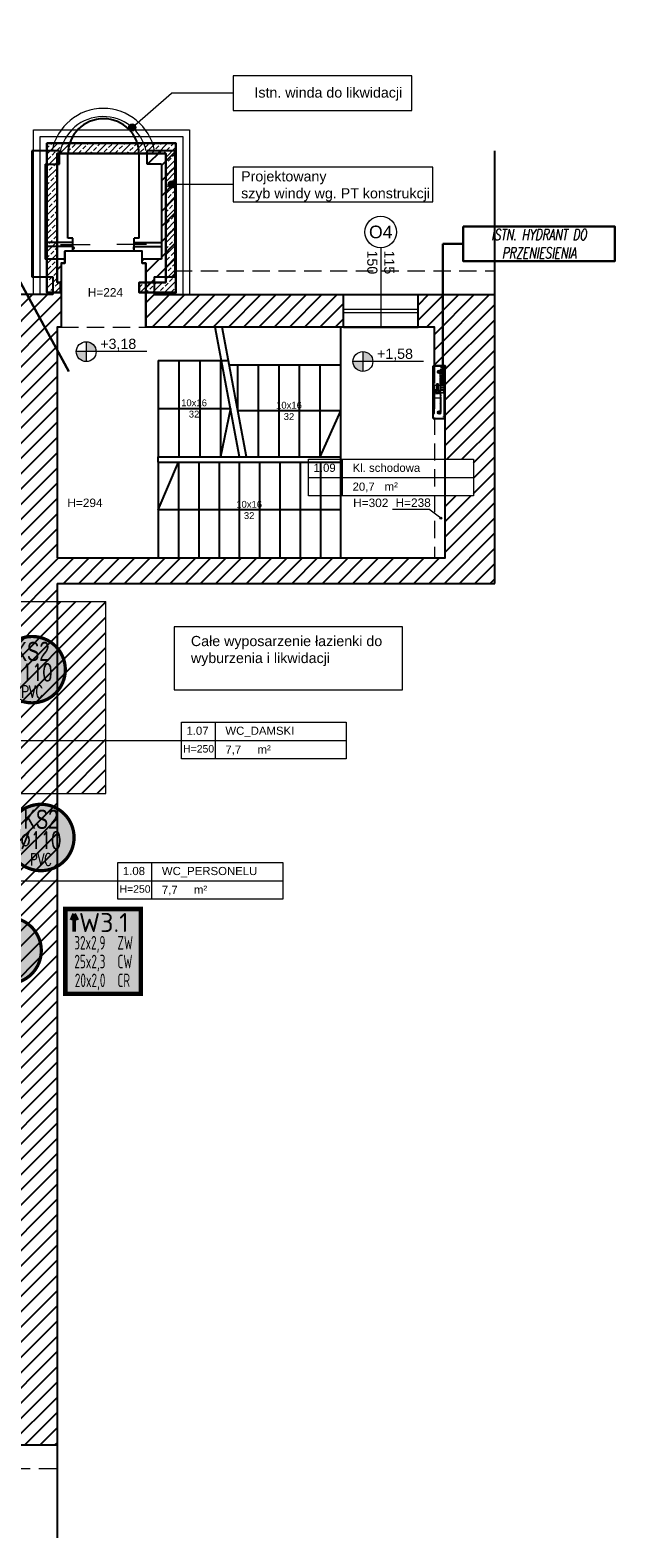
# Model space of a CAD drawing. Header units: millimetres. Extents: x 24385 to 79107, y -56478 to -23676.
# Tile 111 of 256: x 28029 to 28891, y -32989 to -30768. Entities that reach past the tile are written whole.
import ezdxf
from ezdxf.enums import TextEntityAlignment as Align
from ezdxf.lldxf.tags import DXFTag

# ---------------------------------------------------------------- set-up
doc = ezdxf.new("R2010")
doc.units = ezdxf.units.MM
doc.header["$LTSCALE"] = 2
doc.linetypes.add('ACAD_ISO02W100', pattern=[15, 12, -3])
doc.linetypes.add('HIDDENX2', pattern=[19.05, 12.7, -6.35])
for name, color, linetype, lineweight in [('0_OPIS', 7, 'Continuous', 13), ('3DPLAN_A_DRZWI', 173, 'Continuous', 5), ('3DPLAN_A_OKNA', 153, 'Continuous', 5), ('3DPLAN_A_TABELKA POMIESZCZEŃ', 7, 'Continuous', 0), ('3DPLAN_A_WYSOKOŚCI OPIS', 101, 'Continuous', 5), ('3DPLAN_A_WYSOKOŚCI ZMIANA', 144, 'HIDDENX2', 5), ('_WLK_W_OPIS', 211, 'Continuous', 9), ('A_IZOLACJA', 3, 'Continuous', 9), ('A_SC_WID_DETALE', 251, 'Continuous', 0), ('A_STOL_OPIS', 55, 'Continuous', 5), ('A_TXT', 7, 'Continuous', 0), ('A_WYM_KOT', 161, 'Continuous', 0), ('A_ZESTAWIENIE STOLARKI', 3, 'Continuous', 15), ('hydrant', 211, 'Continuous', 5), ('Opisy', 7, 'Continuous', 13)]:
    doc.layers.add(name, color=color, linetype=linetype, lineweight=lineweight)
for name, color, linetype in [('3DPLAN_A_KRESKOWANIE 1', 253, 'Continuous'), ('3DPLAN_A_OPIS', 8, 'Continuous'), ('3DPLAN_A_POMIESZCZENIE NUMER', 100, 'Continuous'), ('3DPLAN_A_PRZEKRÓJ', 220, 'ICAD_ISO12W100'), ('3DPLAN_K_DZIAŁOWA NISKIE', 134, 'Continuous'), ('3DPLAN_K_NOŚNA', 7, 'Continuous'), ('3DPLAN_K_OBRYS', 243, 'Continuous'), ('3DPLAN_K_OBRYS WIDOK', 242, 'Continuous'), ('_WLK_oznaczenia', 211, 'Continuous'), ('A_POMIESZCZENIE OPIS', 100, 'Continuous'), ('A_SCHODY', 6, 'Continuous'), ('DEFAULT', 7, 'Continuous')]:
    doc.layers.add(name, color=color, linetype=linetype)
doc.layers.add('3DPLAN_A_OBWIEDNIA', color=6, linetype='Continuous', plot=False)
doc.styles.add('ARIAL', font='arial.ttf')
doc.styles.add('GRZEJNIK', font='simplex.shx', dxfattribs={"width": 0.7})
doc.styles.add('isocp', font='isocpeur.ttf', dxfattribs={"width": 0.9})
doc.styles.add('J-ROMANS', font='ROMANS.SHX', dxfattribs={"width": 0.7, "oblique": 10})
doc.styles.add('TABEL1', font='txt')
doc.linetypes.add('GRADZINOWANIE', pattern='A,0.00254,-2.54,[134,ltypeshp.shx,S=2.54,R=0,X=-2.54,Y=0],-5.08,[134,ltypeshp.shx,S=2.54,R=180,X=2.54,Y=0],-2.54', length=10.16254)
tags = doc.linetypes.add('ICAD_ISO12W100', pattern=[22, 12, -3, 0.5, -3, 0.5, -3]).pattern_tags.tags
tags[14:15] = [DXFTag(74, 4), DXFTag(75, 0), DXFTag(340, '0'), DXFTag(46, 1.0), DXFTag(50, 0.0), DXFTag(44, 0.0), DXFTag(45, 0.0)]
tags[12:13] = [DXFTag(74, 4), DXFTag(75, 0), DXFTag(340, '0'), DXFTag(46, 1.0), DXFTag(50, 0.0), DXFTag(44, 0.0), DXFTag(45, 0.0)]
tags[10:11] = [DXFTag(74, 4), DXFTag(75, 0), DXFTag(340, '0'), DXFTag(46, 1.0), DXFTag(50, 0.0), DXFTag(44, 0.0), DXFTag(45, 0.0)]
tags[8:9] = [DXFTag(74, 4), DXFTag(75, 0), DXFTag(340, '0'), DXFTag(46, 1.0), DXFTag(50, 0.0), DXFTag(44, 0.0), DXFTag(45, 0.0)]
tags[6:7] = [DXFTag(74, 4), DXFTag(75, 0), DXFTag(340, '0'), DXFTag(46, 1.0), DXFTag(50, 0.0), DXFTag(44, 0.0), DXFTag(45, 0.0)]
tags[4:5] = [DXFTag(74, 4), DXFTag(75, 0), DXFTag(340, '0'), DXFTag(46, 1.0), DXFTag(50, 0.0), DXFTag(44, 0.0), DXFTag(45, 0.0)]
pattern_1 = [(45, (28281.13, -31178.053), (-11.22532, 11.22532), [])]

# ---------------------------------------------------------------- blocks, each defined once
blk = doc.blocks.new('hydrant')
at = {"color": 1, "linetype": 'ACAD_ISO02W100'}
for p, q in [((122, 578), (110, 578)), ((339, 577), (110, 577)), ((339, 487), (110, 487)), ((122, 486), (110, 486)), ((113, 580), (113, 580)), ((113, 483), (113, 483)), ((130, 586), (122, 578)), ((130, 585), (122, 577)), ((130, 479), (122, 487)), ((130, 478), (122, 486)), ((432, 586), (130, 586)), ((141, 585), (130, 585)), ((141, 479), (130, 479)), ((414, 478), (130, 478)), ((141, 585), (149, 577)), ((141, 479), (149, 487)), ((142, 586), (149, 578)), ((142, 478), (149, 486)), ((190, 578), (149, 578)), ((190, 486), (149, 486)), ((198, 586), (190, 578)), ((198, 585), (190, 577)), ((198, 479), (190, 487)), ((198, 478), (190, 486)), ((250, 585), (198, 585)), ((250, 479), (198, 479)), ((250, 586), (258, 578)), ((250, 585), (257, 577)), ((250, 479), (257, 487)), ((250, 478), (258, 486)), ((330, 578), (258, 578)), ((330, 486), (258, 486)), ((339, 586), (330, 578)), ((339, 584), (330, 577)), ((339, 480), (330, 487)), ((339, 478), (330, 486)), ((348, 578), (339, 586)), ((348, 577), (339, 584)), ((340, 582), (339, 582)), ((339, 482), (339, 582)), ((348, 487), (339, 480)), ((348, 486), (339, 478)), ((340, 482), (339, 482)), ((340, 482), (340, 582)), ((432, 577), (340, 577)), ((523, 571), (340, 571)), ((523, 569), (340, 569)), ((432, 487), (340, 487)), ((432, 578), (348, 578)), ((432, 486), (348, 486)), ((471, 569), (392, 569)), ((392, 565), (392, 569)), ((471, 565), (392, 565)), ((392, 491), (392, 487)), ((471, 491), (392, 491)), ((471, 487), (392, 487)), ((558, 528), (399, 528)), ((406, 545), (406, 511)), ((408, 565), (409, 561)), ((409, 547), (408, 547)), ((455, 547), (408, 547)), ((409, 510), (408, 510)), ((455, 510), (408, 510)), ((408, 491), (409, 495)), ((409, 577), (409, 578)), ((454, 561), (409, 561)), ((454, 495), (409, 495)), ((410, 554), (411, 555)), ((453, 554), (410, 554)), ((410, 548), (410, 554)), ((410, 508), (410, 502)), ((453, 502), (410, 502)), ((410, 502), (411, 502)), ((453, 571), (411, 571)), ((453, 555), (411, 555)), ((453, 502), (411, 502)), ((453, 485), (411, 485)), ((451, 485), (413, 485)), ((413, 483), (413, 485)), ((414, 452), (414, 481)), ((449, 481), (414, 481)), ((415, 555), (415, 561)), ((415, 498), (415, 502)), ((449, 498), (415, 498)), ((415, 495), (415, 496)), ((449, 496), (415, 496)), ((416, 496), (416, 498)), ((432, 586), (734, 586)), ((432, 578), (515, 578)), ((432, 577), (523, 577)), ((432, 487), (523, 487)), ((432, 486), (515, 486)), ((447, 496), (447, 498)), ((449, 555), (449, 561)), ((449, 498), (449, 502)), ((449, 495), (449, 496)), ((449, 452), (449, 481)), ((449, 478), (734, 478)), ((747, 461), (449, 461)), ((451, 483), (451, 485)), ((453, 554), (453, 555)), ((453, 548), (453, 554)), ((453, 508), (453, 502)), ((453, 502), (453, 502)), ((454, 577), (454, 578)), ((455, 565), (454, 561)), ((455, 491), (454, 495)), ((455, 547), (456, 547)), ((455, 547), (468, 547)), ((455, 510), (456, 510)), ((456, 510), (468, 510)), ((469, 545), (469, 511)), ((541, 541), (469, 541)), ((541, 515), (469, 515)), ((471, 565), (471, 569)), ((471, 491), (471, 487)), ((515, 578), (524, 586)), ((515, 577), (524, 584)), ((515, 487), (524, 480)), ((515, 486), (524, 478)), ((523, 541), (523, 582)), ((525, 582), (523, 582)), ((523, 482), (523, 515)), ((525, 482), (523, 482)), ((524, 586), (533, 578)), ((524, 584), (533, 577)), ((524, 480), (533, 487)), ((524, 478), (533, 486)), ((525, 541), (525, 582)), ((525, 577), (753, 577)), ((525, 482), (525, 515)), ((525, 487), (753, 487)), ((533, 578), (605, 578)), ((533, 486), (605, 486)), ((541, 546), (541, 510)), ((613, 586), (605, 578)), ((613, 478), (605, 486)), ((614, 585), (606, 577)), ((614, 479), (606, 487)), ((614, 585), (665, 585)), ((614, 479), (665, 479)), ((665, 585), (673, 577)), ((665, 479), (673, 487)), ((666, 586), (673, 578)), ((666, 478), (673, 486)), ((673, 578), (714, 578)), ((673, 486), (714, 486)), ((722, 586), (714, 578)), ((722, 585), (714, 577)), ((722, 479), (714, 487)), ((722, 478), (714, 486)), ((722, 585), (733, 585)), ((722, 479), (733, 479)), ((733, 585), (741, 577)), ((733, 479), (741, 487)), ((734, 586), (741, 578)), ((734, 478), (741, 486)), ((741, 578), (753, 578)), ((741, 486), (753, 486)), ((753, 471), (747, 466)), ((747, 439), (747, 466)), ((750, 580), (750, 580)), ((750, 483), (750, 483)), ((753, 471), (795, 471)), ((795, 471), (815, 471)), ((795, 433), (795, 471)), ((815, 433), (815, 471)), ((747, 443), (447, 443)), ((753, 433), (747, 439)), ((753, 433), (795, 433)), ((795, 433), (780, 433)), ((795, 433), (815, 433))]:
    blk.add_line(p, q, dxfattribs=at)
for p, q in [((61, 411), (61, 431)), ((739, 431), (61, 431)), ((739, 411), (61, 411)), ((739, 431), (739, 411)), ((741, 422), (739, 416)), ((743, 421), (739, 411)), ((772, 426), (747, 426)), ((772, 424), (747, 424)), ((775, 423), (780, 416)), ((777, 424), (782, 417)), ((789, 423), (791, 423)), ((789, 416), (789, 423)), ((791, 416), (791, 423))]:
    blk.add_line(p, q)
for centre, radius in [((541, 528), 13), ((767, 452), 14.9), ((767, 452), 10.8)]:
    blk.add_circle(centre, radius, dxfattribs=at)
for centre, radius, start, end in [((110, 580), 3.5, 12.2467, 270), ((110, 483), 3.5, 90, 347.7533), ((110, 580), 2.25, 12.3553, 270), ((110, 483), 2.25, 90, 347.6447), ((113, 581), 0.612, 192.3553, 270), ((113, 483), 0.612, 90, 167.6447), ((113, 581), 0.612, 270, 12.2467), ((113, 483), 0.612, 347.7533, 90), ((408, 545), 1.5, 90, 180), ((408, 511), 1.5, 180, 270), ((411, 570), 1.5, 90, 138.1897), ((409, 548), 1.5, 270, 0), ((409, 508), 1.5, 0, 90), ((411, 486), 1.5, 210, 270), ((414, 483), 1.5, 180, 270), ((432, 452), 17.5, 180, 270), ((432, 452), 17.5, 270, 0), ((469, 528), 23.1, 126.8922, 233.1078), ((449, 483), 1.5, 270, 0), ((453, 570), 1.5, 41.8103, 90), ((455, 548), 1.5, 180, 270), ((455, 508), 1.5, 90, 180), ((453, 486), 1.5, 270, 330), ((468, 545), 1.5, 0, 90), ((468, 511), 1.5, 270, 0), ((753, 580), 3.5, 270, 167.7533), ((750, 581), 0.612, 167.7533, 270), ((750, 581), 0.612, 270, 347.6447), ((753, 483), 3.5, 192.2467, 90), ((750, 483), 0.612, 12.3553, 90), ((750, 483), 0.612, 90, 192.2467), ((753, 580), 2.25, 270, 167.6447), ((753, 483), 2.25, 192.3553, 90)]:
    blk.add_arc(centre, radius, start, end, dxfattribs=at)
for centre, radius, start, end in [((747, 419), 6.5, 90, 158.9625), ((747, 419), 5, 90, 158.9625), ((772, 419), 6.5, 41.1859, 90), ((772, 419), 5, 41.1859, 90), ((777, 413), 5, 19.769, 37.3581), ((786, 416), 5, 199.769, 0), ((777, 413), 6.5, 19.769, 37.3581), ((786, 416), 3.5, 199.769, 0)]:
    blk.add_arc(centre, radius, start, end)
at = {"layer": 'DEFAULT', "linetype": 'ByBlock'}
for p, q in [((36, 591), (36, 411)), ((36, 591), (36, 412)), ((36, 591), (815, 591)), ((36, 591), (815, 591)), ((36, 591), (816, 591)), ((121, 528), (121, 517)), ((121, 475), (121, 486)), ((130, 528), (130, 517)), ((130, 475), (130, 486)), ((721, 528), (721, 517)), ((721, 475), (721, 486)), ((730, 528), (730, 517)), ((730, 475), (730, 486)), ((815, 591), (815, 412)), ((816, 591), (816, 411)), ((36, 412), (56, 412)), ((36, 411), (57, 411)), ((56, 433), (70, 433)), ((56, 412), (56, 433)), ((57, 432), (70, 432)), ((57, 411), (57, 432)), ((57, 411), (57, 432)), ((61, 411), (61, 431)), ((70, 432), (70, 433)), ((781, 432), (781, 433)), ((781, 432), (781, 433)), ((795, 433), (781, 433)), ((794, 432), (781, 432)), ((794, 432), (781, 432)), ((794, 411), (794, 432)), ((794, 411), (794, 432)), ((816, 411), (794, 411)), ((795, 412), (795, 433)), ((815, 412), (795, 412))]:
    blk.add_line(p, q, dxfattribs=at)
at = {"layer": 'DEFAULT', "color": 1, "linetype": 'ByBlock'}
for p, q in [((150, 501), (101, 501)), ((126, 526), (126, 477)), ((701, 501), (750, 501)), ((726, 526), (726, 477))]:
    blk.add_line(p, q, dxfattribs=at)
at = {"layer": 'DEFAULT', "color": 1, "linetype": 'ACAD_ISO02W100'}
blk.add_line((795, 433), (781, 433), dxfattribs=at)
at = {"layer": 'DEFAULT', "linetype": 'ByBlock'}
for centre in [(126, 501), (726, 501)]:
    blk.add_circle(centre, 21, dxfattribs=at)
blk = doc.blocks.new('tabelka dla tp')
at = {"layer": '3DPLAN_A_TABELKA POMIESZCZEŃ'}
for p, q in [((49.7, 54), (49.7, 0)), ((0, 27), (243.1, 27))]:
    blk.add_line(p, q, dxfattribs=at)
blk.add_lwpolyline([(0, 54), (243.1, 54), (243.1, 0), (0, 0)], close=True, dxfattribs=at)
at = {"layer": '3DPLAN_A_POMIESZCZENIE NUMER', "color": 7, "style": 'ARIAL'}
blk.add_attdef('NUMER', (2.2, 35.4), '', height=12, dxfattribs=at)
at = {"layer": 'A_POMIESZCZENIE OPIS', "insert": (112.2, 19.8), "char_height": 12, "width": 36.412, "attachment_point": 1, "style": 'ARIAL'}
blk.add_mtext('{\\C7;m²}', dxfattribs=at)
at = {"layer": 'A_POMIESZCZENIE OPIS', "color": 7, "style": 'ARIAL'}
for tag, p in [('NAZWA', (51.7, 35.4)), ('POWIERZCHNIA', (51.1, 7.2))]:
    blk.add_attdef(tag, p, '', height=12, dxfattribs=at)
blk = doc.blocks.new('D PRZESÓWNE 2X')
at = {"layer": '3DPLAN_A_DRZWI', "lineweight": 20}
for p, q in [((-20.5, 3.7), (28.4, 3.7)), ((120.5, 3.7), (71.6, 3.7))]:
    blk.add_line(p, q, dxfattribs=at)
at = {"layer": '3DPLAN_A_DRZWI'}
for points in [[(0, 0), (1.2, 0), (1.2, -1.2), (1.7, -1.2), (1.7, -2.9), (1.2, -2.9), (1.2, -4.1), (0, -4.1), (0, 0)], [(100, 0), (98.8, 0), (98.8, -1.2), (98.3, -1.2), (98.3, -2.9), (98.8, -2.9), (98.8, -4.1), (100, -4.1), (100, 0)]]:
    blk.add_lwpolyline(points, dxfattribs=at)
blk = doc.blocks.new('I pietroo')
at = {"layer": '3DPLAN_A_KRESKOWANIE 1'}
h = blk.add_hatch(dxfattribs=at)
h.set_pattern_fill('ANSI31', color=256, scale=5, style=0)
h.set_pattern_definition(pattern_1)
h.paths.add_polyline_path([(28490.8, -31157.3), (28212, -31157.3), (28212, -31131.3), (28242.5, -31131.3), (28242.5, -30945.3), (28212.5, -30945.3), (28201.7, -30945.3), (28201.7, -30965.3), (28222.5, -30965.3), (28222.5, -31105.3), (28194.3, -31105.3), (28194.3, -31111.2), (28199.8, -31111.2), (28199.8, -31205.2), (28490.8, -31205.2)])
h.paths.add_polyline_path([(27796.7, -32773.8), (27786.7, -32773.8), (27786.7, -32764.8), (27616.7, -32764.8), (27616.7, -32773.8), (27606.7, -32773.8), (27606.7, -32852.3), (27796.7, -32852.3)])
edge = h.paths.add_edge_path()
edge.add_line((27378.7, -32076.4), (27378.7, -32096.3))
edge.add_line((27378.7, -32096.3), (27394.7, -32096.3))
edge.add_line((27394.7, -32096.3), (27394.7, -32076.4))
edge.add_line((27394.7, -32076.4), (27378.7, -32076.4))
h.paths.add_polyline_path([(27394.7, -32076.4), (27394.7, -32053.8), (27378.7, -32053.8), (27378.7, -32076.4)])
h.paths.add_polyline_path([(27424.7, -32084.8), (27450.7, -32084.8), (27450.7, -32075.8), (27424.7, -32075.8), (27424.7, -32053.8), (27378.7, -32053.8), (27378.7, -32096.3), (27317.7, -32096.3), (27317.7, -32119.3), (26819.7, -32119.3), (26819.7, -32079.3), (26774.2, -32079.3), (26774.2, -32200.8), (26824.8, -32200.8), (26824.8, -32145.8), (27378.7, -32145.8), (27378.7, -32164.8), (27424.7, -32164.8)])
h.paths.add_polyline_path([(27394.7, -31865.3), (27378.7, -31865.3), (27378.7, -31883.3), (27378.7, -31883.3), (27378.7, -31916.5), (27394.7, -31916.5)])
h.paths.add_polyline_path([(27394.7, -31916.5), (27378.7, -31916.5), (27378.7, -31933.8), (27394.7, -31933.8)])
h.paths.add_polyline_path([(27424.7, -31792.8), (27406.7, -31792.8), (27406.7, -31821.8), (27376.7, -31821.8), (27376.7, -31834.8), (26820.7, -31834.8), (26820.7, -31785.2), (26774.2, -31785.2), (26774.2, -31909.3), (26819.7, -31909.3), (26819.7, -31865.3), (27378.7, -31865.3), (27378.7, -31933.8), (27424.7, -31933.8)])
h.paths.add_polyline_path([(26820.7, -31612.2), (26820.7, -31534.8), (27406.7, -31534.8), (27406.7, -31689.8), (27424.7, -31689.8), (27424.7, -31510.8), (27406.7, -31510.8), (27406.7, -31517.8), (26820.7, -31517.8), (26820.7, -31474.8), (26774.2, -31474.8), (26774.2, -31612.2)])
h.paths.add_polyline_path([(27493.7, -31157.3), (26774.2, -31157.3), (26774.2, -31301.8), (26820.7, -31301.8), (26820.7, -31208.8), (27377.7, -31208.8), (27377.7, -31263.8), (27406.7, -31263.8), (27406.7, -31309.8), (27406.7, -31409.8), (27457.7, -31409.8), (27457.7, -31279.8), (27423.7, -31279.8), (27423.7, -31208.8), (27493.7, -31208.8)])
h.paths.add_polyline_path([(27731.7, -31157.3), (27606.7, -31157.3), (27606.7, -31208.8), (27731.7, -31208.8)])
h.paths.add_polyline_path([(27494.7, -32773.8), (27425.7, -32773.8), (27425.7, -32714.8), (27378.7, -32714.8), (27378.7, -32773.8), (26824.8, -32773.8), (26824.8, -32651.8), (26871.8, -32651.8), (26871.8, -32584.8), (26824.8, -32584.8), (26824.8, -32468.8), (26774.2, -32468.8), (26774.2, -32852.3), (27494.7, -32852.3)])
h = blk.add_hatch(dxfattribs=at)
h.set_pattern_fill('ANSI31', color=256, scale=5, style=0)
h.set_pattern_definition(pattern_1)
h.paths.add_polyline_path([(28068.8, -31545.2), (28068.8, -31205.2), (28074.8, -31205.2), (28074.8, -31111.2), (28080.3, -31111.2), (28080.3, -31105.3), (28069, -31105.3), (28069, -31139.3), (28074, -31139.3), (28074, -31154.3), (28062.5, -31154.3), (28062.5, -31157.3), (27844.7, -31157.3), (27844.7, -31208.8), (27975.2, -31208.8), (27975.2, -31277.8), (27944.2, -31277.8), (27944.2, -31359.8), (27975.2, -31359.8), (27975.2, -31529.8), (27813.6, -31529.8), (27813.6, -31545.8), (27965.2, -31545.8), (27965.2, -31609.5), (28068.8, -31609.5), (28068.8, -31582.9), (28713.9, -31582.9), (28713.9, -31157.3), (28600.8, -31157.3), (28600.8, -31205.2), (28624.8, -31205.2), (28624.8, -31262.2), (28640.8, -31262.2), (28640.8, -31399.9), (28682.5, -31399.9), (28682.5, -31453.9), (28640.8, -31453.9), (28640.8, -31545.2), (28068.8, -31545.2)], is_closed=False)
h.paths.add_polyline_path([(27588.7, -31583.8), (27598.7, -31583.8), (27598.7, -31545.8), (27813.6, -31545.8), (27813.6, -31529.8), (27567.7, -31529.8), (27567.7, -31577.8), (27588.7, -31577.8), (27588.7, -31583.8)], is_closed=False)
h.paths.add_polyline_path([(27935.7, -31870.8), (27935.7, -31892.5), (28068.8, -31892.5), (28068.8, -31609.5), (27965.2, -31609.5), (27965.2, -31795.8), (27895.2, -31795.8), (27895.2, -31839.8), (27676.5, -31839.8), (27676.5, -31870.8), (27935.7, -31870.8)], is_closed=False)
h.paths.add_polyline_path([(28140.9, -31892.5), (28140.9, -31609.5), (28068.8, -31609.5), (28068.8, -31892.5), (28140.9, -31892.5)], is_closed=False)
h.paths.add_polyline_path([(28068.8, -32021), (28068.8, -31892.5), (27935.7, -31892.5), (27935.7, -31903.8), (28003.7, -31903.8), (28003.7, -32021), (28068.8, -32021)], is_closed=False)
h.paths.add_polyline_path([(27598.7, -32066.8), (27598.7, -31984.8), (27588.7, -31984.8), (27588.7, -32075.8), (27548.7, -32075.8), (27548.7, -32084.8), (27926.7, -32084.8), (27926.7, -32395.8), (27978.7, -32395.8), (27978.7, -32773.8), (27908.7, -32773.8), (27908.7, -32852.3), (28068.8, -32852.3), (28068.8, -32021), (28003.7, -32021), (28003.7, -32050.8), (27981.7, -32050.8), (27981.7, -32066.8), (27598.7, -32066.8)], is_closed=False)
h.paths.add_polyline_path([(27588.7, -31837.7), (27598.7, -31837.7), (27598.7, -31827.8), (27588.7, -31827.8), (27588.7, -31837.7)], is_closed=False)
h.paths.add_polyline_path([(27598.7, -31837.7), (27588.7, -31837.7), (27588.7, -31864.7), (27676.5, -31864.7), (27676.5, -31839.8), (27598.7, -31839.8), (27598.7, -31837.7)], is_closed=False)
h.paths.add_polyline_path([(27676.5, -31864.7), (27588.7, -31864.7), (27588.7, -31881.8), (27598.7, -31881.8), (27598.7, -31870.8), (27676.5, -31870.8), (27676.5, -31864.7)], is_closed=False)
at = {"layer": '3DPLAN_A_WYSOKOŚCI OPIS'}
blk.add_hatch(color=0, dxfattribs=at).paths.add_polyline_path([(28632.8, -31486.6, 13.985421), (28632.9, -31486.2, 0.071503)])
at = {"layer": 'A_SC_WID_DETALE', "ltscale": 0.5}
h = blk.add_hatch(dxfattribs=at)
h.set_pattern_fill('ANSI33', color=256, scale=2)
h.set_pattern_definition([(45, (23374.091, -42760.696), (-8.980256, 8.980256), []), (45, (23383.071, -42760.696), (-8.980256, 8.980256), [6.35, -3.175])])
h.paths.add_polyline_path([(28054, -30934.3), (28054, -31154.3), (28074, -31154.3), (28074, -31139.3), (28069, -31139.3), (28069, -30949.3), (28229, -30949.3), (28229, -31139.3), (28190, -31139.3), (28190, -31154.3), (28244, -31154.3), (28244, -30934.3), (28054, -30934.3)], is_closed=False)
at = {"layer": 'A_WYM_KOT'}
h = blk.add_hatch(color=256, dxfattribs=at)
h.dxf.hatch_style = 1
h.paths.add_polyline_path([(28111.8, -31241.4), (28097.2, -31241.4, 0.414214), (28111.8, -31255.9), (28111.8, -31241.4)], is_closed=False)
h.paths.add_polyline_path([(28111.8, -31241.4), (28126.3, -31241.4, 0.143872), (28124, -31233.5), (28111.8, -31233.5), (28111.8, -31241.4)], is_closed=False)
h.paths.add_polyline_path([(28111.8, -31226.8), (28111.8, -31233.5), (28124, -31233.5, 0.255137), (28111.8, -31226.8)], is_closed=False)
h = blk.add_hatch(color=256, dxfattribs=at)
h.dxf.hatch_style = 1
h.paths.add_polyline_path([(28519.5, -31255.9), (28504.9, -31255.9, 0.414214), (28519.5, -31270.5), (28519.5, -31255.9)], is_closed=False)
h.paths.add_polyline_path([(28519.5, -31255.9), (28534.1, -31255.9, 0.143872), (28531.7, -31248), (28519.5, -31248), (28519.5, -31255.9)], is_closed=False)
h.paths.add_polyline_path([(28519.5, -31241.4), (28519.5, -31248), (28531.7, -31248, 0.255137), (28519.5, -31241.4)], is_closed=False)
at = {"layer": 'Opisy', "ltscale": 0.5, "transparency": 33554687}
h = blk.add_hatch(color=256, dxfattribs=at)
h.dxf.hatch_style = 1
h.paths.add_polyline_path([(28178.1, -30916), (28178.1, -30906.1, 0.73336)])
h.paths.add_polyline_path([(28178.1, -30906.1), (28178.1, -30916, 0.076465), (28179.6, -30916.2, 1.165591)])
h = blk.add_hatch(color=256, dxfattribs=at)
h.dxf.hatch_style = 1
h.paths.add_polyline_path([(28236.1, -31000.1), (28236.1, -30990.2, 0.73336)])
h.paths.add_polyline_path([(28236.1, -30990.2), (28236.1, -31000.1, 0.076465), (28237.7, -31000.3, 1.165591)])
at = {"layer": '3DPLAN_A_OBWIEDNIA'}
blk.add_lwpolyline([(28068.8, -31545.2), (28640.8, -31545.2), (28640.8, -31262.2), (28624.8, -31262.2), (28624.8, -31205.2), (28199.8, -31205.2), (28199.8, -31111.2), (28194.3, -31111.2), (28194.3, -31093.2), (28080.3, -31093.2), (28080.3, -31111.2), (28074.8, -31111.2), (28074.8, -31205.2), (28068.8, -31205.2), (28068.8, -31545.2)], dxfattribs=at)
at = {"layer": '3DPLAN_A_OKNA'}
for p, q in [((28490.8, -31178.8), (28600.8, -31178.8)), ((28490.8, -31183.8), (28600.8, -31183.8))]:
    blk.add_line(p, q, dxfattribs=at)
for radius, start in [(76.9, 10.9461), (64.9, 13.0026)]:
    blk.add_arc((28137, -30959.9), radius, start, 169.0539, dxfattribs=at)
at = {"layer": '3DPLAN_A_OPIS', "color": 1, "lineweight": 30}
blk.add_lwpolyline([(28074, -31139.3), (28074, -31154.3), (28054, -31154.3), (28054, -30934.3), (28244, -30934.3), (28244, -31154.3), (28190, -31154.3), (28190, -31139.3), (28229, -31139.3), (28229, -30949.3), (28069, -30949.3), (28069, -31139.3)], close=True, dxfattribs=at)
at = {"layer": '3DPLAN_A_PRZEKRÓJ'}
for p, q in [((28713.9, -31582.9), (28713.9, -30945.3)), ((28068.8, -31582.9), (28713.9, -31582.9)), ((28068.8, -31582.9), (28068.8, -32989.3))]:
    blk.add_line(p, q, dxfattribs=at)
at = {"layer": '3DPLAN_A_TABELKA POMIESZCZEŃ', "ltscale": 0.5}
for p, q in [((27815.1, -31814.4), (28252, -31814.4)), ((27904.1, -32021), (28158.3, -32021))]:
    blk.add_line(p, q, dxfattribs=at)
at = {"layer": '3DPLAN_A_WYSOKOŚCI OPIS', "color": 0}
for p in [(28563.3, -31473.5), (28634.3, -31486.6)]:
    blk.add_line(p, (28616.9, -31473.5), dxfattribs=at)
blk.add_circle((28634.3, -31486.6), 1.51, dxfattribs=at)
at = {"layer": '3DPLAN_A_WYSOKOŚCI ZMIANA'}
for p, q in [((28242.5, -31122.3), (28713.9, -31122.3)), ((28074.8, -31205.2), (28199.8, -31205.2)), ((28624.8, -31262.2), (28624.8, -31545.2)), ((26746.5, -32887.3), (28068.8, -32887.3))]:
    blk.add_line(p, q, dxfattribs=at)
at = {"layer": '3DPLAN_K_DZIAŁOWA NISKIE'}
blk.add_line((28490.8, -31205.2), (28600.8, -31205.2), dxfattribs=at)
at = {"layer": '3DPLAN_K_NOŚNA'}
for p, q in [((28072.3, -30965.3), (28072.3, -30945.3)), ((28201.7, -30965.3), (28201.7, -30945.3)), ((28051.5, -30965.3), (28072.3, -30965.3)), ((28051.5, -30965.3), (28051.5, -31105.3)), ((28084.8, -31074.2), (28084.8, -30950.7)), ((28189.8, -31074.2), (28189.8, -30950.7)), ((28222.5, -30965.3), (28201.7, -30965.3)), ((28222.5, -30965.3), (28222.5, -31105.3)), ((28092.3, -31080.4), (28051.5, -31080.4)), ((28092.3, -31074.2), (28084.8, -31074.2)), ((28092.3, -31093.2), (28092.3, -31074.2)), ((28189.8, -31074.2), (28182.3, -31074.2)), ((28182.3, -31093.2), (28182.3, -31074.2)), ((28182.3, -31080.4), (28222.5, -31080.4)), ((28092.3, -31086.4), (28051.5, -31086.4)), ((28092.3, -31093.2), (28080.3, -31093.2)), ((28080.3, -31111.2), (28080.3, -31093.2)), ((28182.3, -31086.4), (28222.5, -31086.4)), ((28194.3, -31093.2), (28182.3, -31093.2)), ((28194.3, -31111.2), (28194.3, -31093.2)), ((28080.3, -31105.3), (28051.5, -31105.3)), ((28074.8, -31111.2), (28080.3, -31111.2)), ((28074.8, -31111.2), (28074.8, -31205.2)), ((28222.5, -31105.3), (28194.3, -31105.3)), ((28194.3, -31111.2), (28199.8, -31111.2)), ((28199.8, -31111.2), (28199.8, -31205.2)), ((28490.8, -31205.2), (28490.8, -31157.3)), ((28600.8, -31205.2), (28600.8, -31157.3)), ((28074.8, -31205.2), (28068.8, -31205.2)), ((28068.8, -31205.2), (28068.8, -31545.2)), ((28490.8, -31205.2), (28199.8, -31205.2)), ((28624.8, -31205.2), (28600.8, -31205.2)), ((28624.8, -31262.2), (28624.8, -31205.2)), ((28624.8, -31262.2), (28640.8, -31262.2)), ((28640.8, -31545.2), (28640.8, -31262.2)), ((28486.8, -31404.2), (28486.8, -31396.2)), ((28068.8, -31545.2), (28640.8, -31545.2))]:
    blk.add_line(p, q, dxfattribs=at)
blk.add_arc((28137.3, -30950.7), 52.5, 0, 180, dxfattribs=at)
at = {"layer": '3DPLAN_K_OBRYS'}
for p, q in [((28061.5, -30945.3), (28031.5, -30945.3)), ((28031.5, -30945.3), (28031.5, -31131.3)), ((28072.3, -30945.3), (28061.5, -30945.3)), ((28212.5, -30945.3), (28201.7, -30945.3)), ((28242.5, -30945.3), (28212.5, -30945.3)), ((28242.5, -30945.3), (28242.5, -31131.3)), ((28031.5, -31131.3), (28062.5, -31131.3)), ((28062.5, -31131.3), (28062.5, -31157.3)), ((28212, -31131.3), (28212, -31157.3)), ((28212, -31131.3), (28242.5, -31131.3)), ((28062.5, -31157.3), (27844.7, -31157.3)), ((28212, -31157.3), (28490.8, -31157.3)), ((28600.8, -31157.3), (28713.9, -31157.3)), ((27908.7, -32852.3), (28068.8, -32852.3))]:
    blk.add_line(p, q, dxfattribs=at)
at = {"layer": '3DPLAN_K_OBRYS WIDOK'}
blk.add_line((28490.8, -31157.3), (28600.8, -31157.3), dxfattribs=at)
at = {"layer": 'A_IZOLACJA'}
blk.add_lwpolyline([(28034, -31157.3), (28034, -30914.3), (28264, -30914.3), (28264, -31157.3)], dxfattribs=at)
at = {"layer": 'A_IZOLACJA', "linetype": 'GRADZINOWANIE', "lineweight": 0, "ltscale": 0.5}
blk.add_lwpolyline([(28044, -31157.3), (28044, -30924.3), (28254, -30924.3), (28254, -31157.3)], dxfattribs=at)
at = {"layer": 'A_SCHODY'}
for p, q in [((28337.9, -31396.2), (28301.7, -31205.2)), ((28348.1, -31396.2), (28311.9, -31205.2)), ((28486.8, -31261.2), (28486.8, -31205.2)), ((28217.8, -31254.2), (28321.2, -31254.2)), ((28217.8, -31254.2), (28217.8, -31396.2)), ((28248.5, -31254.2), (28248.5, -31396.2)), ((28279.2, -31254.2), (28279.2, -31396.2)), ((28309.8, -31254.2), (28309.8, -31396.2)), ((28486.8, -31261.2), (28322.5, -31261.2)), ((28335.3, -31328.8), (28335.3, -31261.2)), ((28365.6, -31396.2), (28365.6, -31261.2)), ((28395.9, -31396.2), (28395.9, -31261.2)), ((28426.2, -31396.2), (28426.2, -31261.2)), ((28456.5, -31396.2), (28456.5, -31261.2)), ((28486.8, -31396.2), (28486.8, -31261.2)), ((28217.8, -31325.2), (28324.5, -31325.2)), ((28324.5, -31325.2), (28309.8, -31396.2)), ((28486.8, -31328.7), (28335.3, -31328.7)), ((28456.5, -31396.2), (28486.8, -31328.7)), ((28217.8, -31404.2), (28217.8, -31396.2)), ((28217.8, -31396.2), (28486.8, -31396.2)), ((28217.8, -31474.7), (28247.7, -31404.2)), ((28217.8, -31404.2), (28486.8, -31404.2)), ((28217.8, -31404.2), (28217.8, -31545.2)), ((28247.7, -31404.2), (28247.7, -31545.2)), ((28277.6, -31404.2), (28277.6, -31545.2)), ((28307.5, -31404.2), (28307.5, -31545.2)), ((28337.4, -31404.2), (28337.4, -31545.2)), ((28367.3, -31404.2), (28367.3, -31545.2)), ((28397.2, -31404.2), (28397.2, -31545.2)), ((28427.1, -31404.2), (28427.1, -31545.2)), ((28457, -31404.2), (28457, -31545.2)), ((28486.8, -31545.2), (28486.8, -31404.2)), ((28486.8, -31474.7), (28217.8, -31474.7))]:
    blk.add_line(p, q, dxfattribs=at)
at = {"layer": 'A_STOL_OPIS'}
blk.add_line((28545.8, -31088.3), (28545.8, -31205.2), dxfattribs=at)
at = {"layer": 'A_TXT', "color": 1, "lineweight": 30}
for p, q in [((27812.7, -30767.6), (28086.2, -31270.8)), ((28637.5, -31082.4), (28637.5, -31262.2)), ((28667.2, -31082.4), (28637.5, -31082.4))]:
    blk.add_line(p, q, dxfattribs=at)
blk.add_lwpolyline([(28667.2, -31057), (28890.8, -31057), (28890.8, -31107.8), (28667.2, -31107.8)], close=True, dxfattribs=at)
at = {"layer": 'A_WYM_KOT'}
for p, q in [((28111.8, -31226.8), (28111.8, -31255.9)), ((28126.3, -31241.4), (28097.2, -31241.4)), ((28201.1, -31241.4), (28126.3, -31241.4)), ((28534.1, -31255.9), (28504.9, -31255.9)), ((28519.5, -31241.4), (28519.5, -31270.5)), ((28608.8, -31255.9), (28534.1, -31255.9))]:
    blk.add_line(p, q, dxfattribs=at)
for centre in [(28111.8, -31241.4), (28519.5, -31255.9)]:
    blk.add_circle(centre, 14.6, dxfattribs=at)
at = {"layer": 'A_ZESTAWIENIE STOLARKI', "ltscale": 0.25}
blk.add_circle((28545.8, -31065.1), 23.2, dxfattribs=at)
at = {"layer": 'Opisy', "ltscale": 0.5}
for p, q in [((28179.6, -30911), (28237.7, -30860.3)), ((28328.4, -30860.3), (28237.7, -30860.3)), ((28328.4, -30995.1), (28237.7, -30995.1)), ((27788.2, -31609.5), (28140.9, -31609.5)), ((28140.9, -31892.5), (28140.9, -31609.5)), ((27729, -31892.5), (28140.9, -31892.5))]:
    blk.add_line(p, q, dxfattribs=at)
for points in [[(28328.4, -30885.8), (28591.5, -30885.8), (28591.5, -30834.8), (28328.4, -30834.8)], [(28328.4, -31020.6), (28622.5, -31020.6), (28622.5, -30969.6), (28328.4, -30969.6)], [(28241.4, -31739.9), (28577.9, -31739.9), (28577.9, -31646.7), (28241.4, -31646.7)]]:
    blk.add_lwpolyline(points, close=True, dxfattribs=at)
for centre in [(28179.6, -30911), (28237.7, -30995.1)]:
    blk.add_circle(centre, 5.19, dxfattribs=at)
at = {"layer": '3DPLAN_A_DRZWI', "xscale": 0.9, "yscale": 0.9, "zscale": 0.9}
blk.add_blockref('D PRZESÓWNE 2X', (28092.3, -31086.7), dxfattribs=at)
at = {"layer": '3DPLAN_A_TABELKA POMIESZCZEŃ', "ltscale": 0.5}
ref = blk.add_blockref('tabelka dla tp', (28439.3, -31453.9), dxfattribs=at)
ref.add_attrib('NUMER', '1.09', (28446.8, -31418.5), dxfattribs={"layer": '3DPLAN_A_POMIESZCZENIE NUMER', "color": 0, "height": 12, "style": 'ARIAL'})
ref.add_attrib('NAZWA', 'Kl. schodowa', (28504.3, -31418.5), dxfattribs={"layer": 'A_POMIESZCZENIE OPIS', "color": 0, "height": 12, "style": 'ARIAL'})
ref.add_attrib('POWIERZCHNIA', '20,7', (28504.3, -31446.3), dxfattribs={"layer": 'A_POMIESZCZENIE OPIS', "color": 0, "height": 12, "style": 'ARIAL'})
ref = blk.add_blockref('tabelka dla tp', (28252, -31841.4), dxfattribs=at)
ref.add_attrib('NUMER', '1.07', (28259.5, -31806), dxfattribs={"layer": '3DPLAN_A_POMIESZCZENIE NUMER', "color": 0, "height": 12, "style": 'ARIAL'})
ref.add_attrib('NAZWA', 'WC_DAMSKI', (28316.9, -31806), dxfattribs={"layer": 'A_POMIESZCZENIE OPIS', "color": 0, "height": 12, "style": 'ARIAL'})
ref.add_attrib('POWIERZCHNIA', '7,7', (28316.9, -31833.8), dxfattribs={"layer": 'A_POMIESZCZENIE OPIS', "color": 0, "height": 12, "style": 'ARIAL'})
ref = blk.add_blockref('tabelka dla tp', (28158.3, -32048), dxfattribs=at)
ref.add_attrib('NUMER', '1.08', (28165.8, -32012.7), dxfattribs={"layer": '3DPLAN_A_POMIESZCZENIE NUMER', "color": 0, "height": 12, "style": 'ARIAL'})
ref.add_attrib('NAZWA', 'WC_PERSONELU', (28223.3, -32012.7), dxfattribs={"layer": 'A_POMIESZCZENIE OPIS', "color": 0, "height": 12, "style": 'ARIAL'})
ref.add_attrib('POWIERZCHNIA', '7,7', (28223.3, -32040.4), dxfattribs={"layer": 'A_POMIESZCZENIE OPIS', "color": 0, "height": 12, "style": 'ARIAL'})
at = {"layer": 'hydrant', "ltscale": 169.333333, "xscale": 0.09999999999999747, "yscale": 0.09999999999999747, "zscale": 0.09999999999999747, "rotation": 89.99999999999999}
blk.add_blockref('hydrant', (28682, -31343.7), dxfattribs=at)
at = {"layer": '3DPLAN_A_TABELKA POMIESZCZEŃ', "color": 7, "ltscale": 0.5, "char_height": 11, "width": 59.207, "attachment_point": 1, "style": 'ARIAL'}
for insert in [(28254.6, -31821.1), (28160.9, -32027.7)]:
    blk.add_mtext('H=250', dxfattribs=dict(at, insert=insert))
at = {"layer": '3DPLAN_A_WYSOKOŚCI OPIS', "color": 0, "char_height": 12.5, "width": 59.207, "attachment_point": 1, "style": 'ARIAL'}
for s, insert in [('H=224', (28114.1, -31147.8)), ('H=294', (28084, -31457.9)), ('H=302', (28505.1, -31457.9)), ('H=238', (28567.6, -31457.7))]:
    blk.add_mtext(s, dxfattribs=dict(at, insert=insert))
at = {"layer": 'A_STOL_OPIS', "ltscale": 0.2, "insert": (28545.8, -31109.8), "char_height": 15, "attachment_point": 5, "rotation": 270, "style": 'TABEL1'}
blk.add_mtext_dynamic_manual_height_columns('\\pxqc;{\\fArial|b0|i0|c238|p34;115\\P150}', width=72.901, gutter_width=100, heights=[0], dxfattribs=at)
at = {"layer": 'A_TXT', "color": 1, "lineweight": 30, "insert": (28779, -31082.4), "char_height": 16.2, "width": 223.581, "attachment_point": 5, "style": 'J-ROMANS'}
blk.add_mtext('ISTN. HYDRANT DO PRZENIESIENIA', dxfattribs=at)
at = {"layer": 'A_WYM_KOT', "ltscale": 0.2, "char_height": 15, "attachment_point": 1, "style": 'TABEL1'}
for s, insert in [('{\\fArial|b0|i0|c238|p34;+3,18}', (28132.5, -31222.4)), ('{\\fArial|b0|i0|c238|p34;+1,58}', (28540.3, -31237))]:
    blk.add_mtext_dynamic_manual_height_columns(s, width=72.901, gutter_width=100, heights=[17.8], dxfattribs=dict(at, insert=insert))
at = {"layer": 'A_ZESTAWIENIE STOLARKI', "ltscale": 0.2, "insert": (28545.8, -31065.1), "char_height": 18.59, "attachment_point": 5, "style": 'TABEL1'}
blk.add_mtext_dynamic_manual_height_columns('{\\fArial|b0|i0|c238|p34;O4}', width=72.901, gutter_width=100, heights=[0], dxfattribs=at)
at = {"layer": 'Opisy', "ltscale": 0.5, "style": 'ARIAL'}
for s, insert, char_height, width, attachment_point in [('Istn. winda do likwidacji', (28359.7, -30852), 15, 685.999, 1), ('Projektowany\\Pszyb windy wg. PT konstrukcji', (28340.1, -30975.5), 15, 685.999, 1), ('\\pxqc;10x16\\P32', (28270.7, -31325.2), 10, 74.391, 5), ('\\pxqc;10x16\\P32', (28410.6, -31328.7), 10, 74.391, 5), ('\\pxqc;10x16\\P32', (28351.9, -31474.7), 10, 74.391, 5), ('Całe wyposarzenie łazienki do \\Pwyburzenia i likwidacji', (28266.1, -31660.3), 15, 685.999, 1)]:
    blk.add_mtext(s, dxfattribs=dict(at, insert=insert, char_height=char_height, width=width, attachment_point=attachment_point))

msp = doc.modelspace()

# ---------------------------------------------------------------- hatches: boundary and pattern name
at = {"layer": '_WLK_oznaczenia'}
for points in [[(28081, -31710, -1), (27983.2, -31710, -1)], [(28093.9, -31957.3, -1), (27996.1, -31957.3, -1)], [(28045.6, -32123.9, -1), (27947.8, -32123.9, -1)]]:
    msp.add_hatch(color=255, dxfattribs=at).paths.add_polyline_path(points)
at = {"layer": '_WLK_W_OPIS'}
msp.add_hatch(color=255, dxfattribs=at).paths.add_polyline_path([(28080.9, -32187.7), (28192.3, -32187.7), (28192.3, -32062.8), (28080.9, -32062.8)])

# ---------------------------------------------------------------- linework, layer by layer
at = {"layer": '_WLK_oznaczenia', "lineweight": 50}
msp.add_line((28094.2, -32069.8), (28094.2, -32095.9), dxfattribs=at)
at = {"layer": '_WLK_oznaczenia'}
for points in [[(28081, -31710, 4.8, 4.8, -1), (27983.2, -31710, 4.8, 4.8, -1)], [(28093.9, -31957.3, 4.8, 4.8, -1), (27996.1, -31957.3, 4.8, 4.8, -1)], [(28045.6, -32123.9, 4.8, 4.8, -1), (27947.8, -32123.9, 4.8, 4.8, -1)]]:
    msp.add_lwpolyline(points, format="xyseb", close=True, dxfattribs=at)
at = {"layer": '_WLK_W_OPIS', "color": 211, "lineweight": 50}
for q in [(28089.9, -32079.2), (28098.4, -32079.2)]:
    msp.add_line((28094.2, -32069.8), q, dxfattribs=at)
at = {"layer": '_WLK_W_OPIS', "const_width": 6.68}
msp.add_lwpolyline([(28080.9, -32187.7), (28192.3, -32187.7), (28192.3, -32062.8), (28080.9, -32062.8)], close=True, dxfattribs=at)

# ---------------------------------------------------------------- block references
at = {"layer": '0_OPIS'}
msp.add_blockref('I pietroo', (0, 0), dxfattribs=at)

# ---------------------------------------------------------------- texts
at = {"layer": '_WLK_oznaczenia', "width": 0.7}
for s, height, style, p in [('KS2', 28, 'ARIAL', (28032.1, -31697.1)), ('%%c110', 25, 'GRZEJNIK', (28032.1, -31726.5)), ('PVC', 18, 'GRZEJNIK', (28032.1, -31751.4)), ('KS2', 28, 'ARIAL', (28045, -31944.5)), ('%%c110', 25, 'GRZEJNIK', (28045, -31973.9)), ('PVC', 18, 'GRZEJNIK', (28045, -31998.7))]:
    msp.add_text(s, height=height, dxfattribs=dict(at, style=style)).set_placement(p, align=Align.CENTER)
at = {"layer": '_WLK_W_OPIS', "style": 'isocp'}
msp.add_text('W3.1', height=28, dxfattribs=at).set_placement((28137.7, -32096.6), align=Align.CENTER)
at = {"layer": '_WLK_W_OPIS', "style": 'isocp', "width": 0.6}
for s, p in [('32x2,9', (28140.1, -32122.4)), ('25x2,3', (28140.1, -32150.1)), ('20x2,0', (28140.1, -32177.8))]:
    msp.add_text(s, height=20, dxfattribs=at).set_placement(p, align=Align.RIGHT)
for s, p in [('ZW', (28157.9, -32122.4)), ('CW', (28157.9, -32150.1)), ('CR', (28157.9, -32177.8))]:
    msp.add_text(s, height=20, dxfattribs=at).set_placement(p)

doc.saveas('drawing.dxf')
